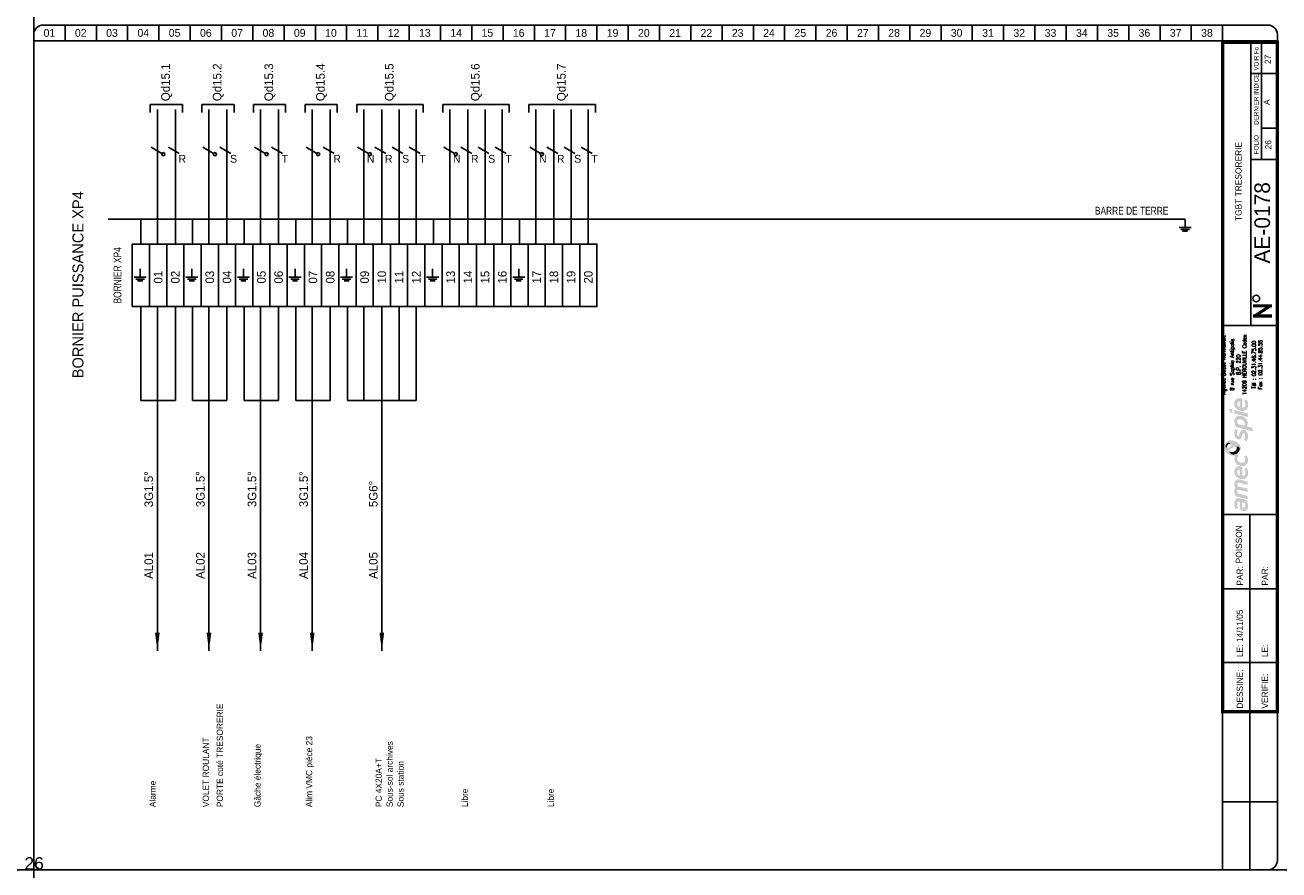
# Model space of a CAD drawing. Header units: millimetres. Extents: x 0 to 4898, y -1200 to 270.
# Tile 21 of 34: x 2997 to 3398, y -800 to -530. Entities that reach past the tile are written whole.
import ezdxf
from ezdxf.enums import TextEntityAlignment as Align

# ---------------------------------------------------------------- set-up
doc = ezdxf.new("R2010")
doc.units = ezdxf.units.MM
doc.header["$LTSCALE"] = 25
doc.linetypes.add('CONTINU', pattern=[0])
doc.layers.get('0').update_dxf_attribs({"linetype": 'CONTINUOUS'})
doc.layers.get('Defpoints').update_dxf_attribs({"linetype": 'CONTINUOUS'})
for name, color, linetype in [('TEXTE', 92, 'CONTINU'), ('TRAIFIN', 1, 'CONTINU'), ('TRAIGROS', 40, 'CONTINU'), ('TRAIMOY', 150, 'CONTINU')]:
    doc.layers.add(name, color=color, linetype=linetype)
doc.styles.add('ROMANC', font='romanc')
doc.styles.add('ROMANS8', font='ROMANS8.shx')
doc.styles.add('T1', font='arial.ttf')
doc.styles.add('TXT', font='txt', dxfattribs={"width": 0.8})

# ---------------------------------------------------------------- blocks, each defined once
blk = doc.blocks.new('FDP-DIV-CHU')
at = {"layer": 'TEXTE', "color": 7, "const_width": 1}
for points in [[(395.75, 180.25), (389.75, 180.25)], [(390.25, 177), (395.25, 180.25)], [(395.75, 177), (389.75, 177)]]:
    blk.add_lwpolyline(points, dxfattribs=at)
at = {"layer": 'TEXTE', "color": 7}
blk.add_circle((390.76, 182.59), 1.08, dxfattribs=at)
at = {"layer": 'TRAIFIN', "color": 7}
for p, q in [((10, 270), (10, 265)), ((20, 270), (20, 265)), ((30, 270), (30, 265)), ((40, 270), (40, 265)), ((50, 270), (50, 265)), ((60, 270), (60, 265)), ((70, 270), (70, 265)), ((80, 270), (80, 265)), ((90, 270), (90, 265)), ((100, 270), (100, 265)), ((110, 270), (110, 265)), ((120, 270), (120, 265)), ((130, 270), (130, 265)), ((140, 270), (140, 265)), ((150, 270), (150, 265)), ((160, 270), (160, 265)), ((170, 270), (170, 265)), ((180, 270), (180, 265)), ((190, 270), (190, 265)), ((200, 270), (200, 265)), ((210, 270), (210, 265)), ((220, 270), (220, 265)), ((230, 270), (230, 265)), ((240, 270), (240, 265)), ((250, 270), (250, 265)), ((260, 270), (260, 265)), ((270, 270), (270, 265)), ((280, 270), (280, 265)), ((290, 270), (290, 265)), ((300, 270), (300, 265)), ((310, 270), (310, 265)), ((320, 270), (320, 265)), ((330, 270), (330, 265)), ((340, 270), (340, 265)), ((350, 270), (350, 265)), ((360, 270), (360, 265)), ((370, 270), (370, 265)), ((380, 270), (380, 265)), ((392.41, 227.04), (392.41, 264.5)), ((392.41, 237.09), (396.96, 237.09))]:
    blk.add_line(p, q, dxfattribs=at)
at = {"layer": 'TRAIGROS', "color": 7}
for p, q in [((3, 270), (394.5, 270)), ((0, 267), (0, 265)), ((397.5, 265), (0, 265)), ((397.5, 265), (0, 265)), ((0, 265), (0, 3)), ((397.5, 267), (397.5, 265)), ((397.5, 3), (397.5, 265)), ((389, 174), (389, 264.5)), ((389, 254.5), (397, 254.5)), ((389, 227.01), (397, 227.01)), ((380, 174), (397.5, 174)), ((380, 113.52), (397.51, 113.52)), ((380, -0.03), (380, 50.52)), ((3, 0), (394.5, 0))]:
    blk.add_line(p, q, dxfattribs=at)
at = {"layer": 'TRAIGROS', "color": 7, "const_width": 1}
blk.add_lwpolyline([(380, 264.5), (380, 50.52), (397.5, 50.52), (397.5, 264.5), (380, 264.5)], dxfattribs=at)
at = {"layer": 'TRAIGROS', "color": 7}
for centre, start, end in [((3, 267), 90, 180), ((394.5, 267), 0, 90), ((3, 3), 180, 270), ((394.5, 3), 270, 0)]:
    blk.add_arc(centre, 3, start, end, dxfattribs=at)
at = {"layer": 'TRAIMOY', "color": 7}
for p, q in [((388.75, -0.01), (388.75, 113.52)), ((380, 89.82), (397.51, 89.82)), ((380, 66.27), (397.51, 66.27)), ((380, 21.75), (397.51, 21.75))]:
    blk.add_line(p, q, dxfattribs=at)
at = {"layer": 'TEXTE', "color": 7}
for s, p in [('01', (5, 267.5)), ('02', (15, 267.5)), ('03', (25, 267.5)), ('04', (35, 267.5)), ('05', (45, 267.5)), ('06', (55, 267.5)), ('07', (65, 267.5)), ('08', (75, 267.5)), ('09', (85, 267.5)), ('10', (95, 267.5)), ('11', (105, 267.5)), ('12', (115, 267.5)), ('13', (125, 267.5)), ('14', (135, 267.5)), ('15', (145, 267.5)), ('16', (155, 267.5)), ('17', (165, 267.5)), ('18', (175, 267.5)), ('19', (185, 267.5)), ('20', (195, 267.5)), ('21', (205, 267.5)), ('22', (215, 267.5)), ('23', (225, 267.5)), ('24', (235, 267.5)), ('25', (245, 267.5)), ('26', (255, 267.5)), ('27', (265, 267.5)), ('28', (275, 267.5)), ('29', (285, 267.5)), ('30', (295, 267.5)), ('31', (305, 267.5)), ('32', (315, 267.5)), ('33', (325, 267.5)), ('34', (335, 267.5)), ('35', (345, 267.5)), ('36', (355, 267.5)), ('37', (365, 267.5)), ('38', (375, 267.5))]:
    blk.add_text(s, height=2.5, dxfattribs=at).set_placement(p, align=Align.MIDDLE)
at = {"layer": 'TEXTE', "color": 7, "width": 0.75}
blk.add_text('VOIR Fo', height=1.5, rotation=90, dxfattribs=at).set_placement((391.5, 255.5), (391.5, 263), align=Align.FIT)
at = {"layer": 'TEXTE', "color": 7, "style": 'TXT', "width": 0.8}
blk.add_text('DERNIER INDICE', height=1.5, rotation=90, dxfattribs=at).set_placement((391.5, 238.12))
at = {"layer": 'TEXTE', "color": 7}
blk.add_text('FOLIO', height=1.5, rotation=90, dxfattribs=at).set_placement((391.5, 231.76), align=Align.CENTER)
for s, p in [('PAR:', (386.51, 90.82)), ('PAR:', (394.51, 90.82)), ('LE:', (386.51, 67.95)), ('LE:', (394.51, 67.95)), ('DESSINE:', (386.51, 51.52)), ('VERIFIE:', (394.51, 51.52))]:
    blk.add_text(s, height=2, rotation=90, dxfattribs=at).set_placement(p)
at = {"layer": 'TEXTE', "style": 'ROMANC'}
for tag, height, p in [('FOLIO_SUIVANT', 2, (395.9, 259.04)), ('INDICE', 2, (395.79, 245.35)), ('FOLIO', 2, (395.79, 231.76)), ('NUMERO', 5, (395.79, 206.79))]:
    blk.add_attdef(tag, text='', height=height, rotation=90, dxfattribs=at).set_placement(p, align=Align.CENTER)
blk.add_attdef('INTITULE_DU_PLAN', text='', height=2, rotation=90, dxfattribs=at).set_placement((385, 220), align=Align.MIDDLE)
for tag, p in [('DESSINATEUR', (386.53, 97.95)), ('DATE', (386.51, 72.76))]:
    blk.add_attdef(tag, p, '', height=2, rotation=90, dxfattribs=at)
blk = doc.blocks.new('LOGO')
h = blk.add_hatch(color=187)
h.paths.add_polyline_path([(0.27, -25.15), (-0.26, -25.03), (-0.61, -25.01), (-0.96, -25.01), (-1.3, -25.15), (-1.56, -25.39), (-1.76, -25.66), (-1.92, -26.06), (-2.01, -26.61), (-2, -27.13), (-1.95, -27.54), (-1.82, -27.98), (-1.59, -28.49), (-0.78, -28.03), (-0.88, -27.84), (-0.99, -27.58), (-1.06, -27.27), (-1.09, -26.94), (-1.07, -26.65), (-1.03, -26.36), (-0.9, -26.15), (-0.74, -26.05), (-0.59, -26.04), (-0.23, -26.1), (-0.26, -26.47), (-0.29, -26.77), (-0.31, -27.1), (-0.31, -27.41), (-0.26, -27.77), (-0.19, -28.1), (-0.05, -28.44), (0.2, -28.78), (0.48, -28.98), (0.87, -29.11), (1.22, -29.1), (1.58, -29.04), (1.84, -28.87), (2.14, -28.53), (2.3, -28.16), (2.37, -27.71), (2.36, -27.1), (2.28, -26.51), (2.08, -25.89), (1.89, -25.54), (0.84, -25.3)])
h.paths.add_polyline_path([(0.54, -26.31), (1.32, -26.47), (1.41, -26.69), (1.48, -27.01), (1.49, -27.42), (1.48, -27.74), (1.4, -27.9), (1.29, -28.03), (1.14, -28.09), (0.96, -28.1), (0.81, -28.07), (0.69, -27.97), (0.6, -27.85), (0.54, -27.71), (0.5, -27.54), (0.49, -27.3), (0.49, -27.06), (0.5, -26.59)], flags=16)
h.paths.add_polyline_path([(-0.88, -23.47), (-0.97, -23.29), (-1.06, -23.08), (-1.08, -22.86), (-1.05, -22.63), (-0.97, -22.45), (-0.79, -22.36), (-0.5, -22.33), (2.29, -23.01), (2.29, -21.94), (-0.8, -21.24), (-0.96, -21.08), (-1.06, -20.77), (-1.1, -20.45), (-1, -20.2), (-0.87, -20.11), (-0.7, -20.03), (-0.48, -20.05), (2.29, -20.7), (2.29, -19.65), (-0.36, -19.01), (-0.65, -19), (-1.01, -19.01), (-1.3, -19.12), (-1.55, -19.28), (-1.77, -19.54), (-1.9, -19.8), (-1.98, -20), (-2.02, -20.38), (-2.01, -20.76), (-1.91, -21.13), (-1.79, -21.45), (-1.64, -21.71), (-1.75, -21.83), (-1.89, -22.08), (-1.98, -22.36), (-2.01, -22.66), (-2.01, -23), (-1.95, -23.36), (-1.85, -23.71), (-1.69, -24.08), (-1.5, -24.43), (2.29, -25.32), (2.29, -24.26)])
h.paths.add_polyline_path([(-0.19, -14.81), (-0.51, -14.81), (-0.91, -14.88), (-1.19, -15), (-1.42, -15.16), (-1.64, -15.38), (-1.83, -15.67), (-1.95, -15.97), (-2, -16.26), (-2.02, -16.52), (-2.01, -16.84), (-1.96, -17.15), (-1.84, -17.46), (-1.65, -17.81), (-1.41, -18.09), (-1.14, -18.33), (-0.89, -18.51), (-0.59, -18.68), (-0.17, -18.82), (0.24, -18.89), (0.59, -18.91), (0.98, -18.88), (1.37, -18.75), (1.77, -18.51), (2.17, -18.06), (2.33, -17.58), (2.38, -17.11), (2.38, -16.56), (2.33, -16.15), (2.2, -15.79), (2.03, -15.5), (1.82, -15.25), (1.14, -15.68), (1.3, -15.94), (1.42, -16.3), (1.49, -16.68), (1.49, -16.99), (1.43, -17.33), (1.23, -17.63), (0.99, -17.81), (0.79, -17.86), (0.6, -17.84), (0.6, -14.97), (0.23, -14.85)])
h.paths.add_polyline_path([(-0.26, -17.69), (-0.43, -17.64), (-0.58, -17.55), (-0.76, -17.39), (-0.9, -17.24), (-1.01, -17.02), (-1.06, -16.86), (-1.08, -16.63), (-1.06, -16.36), (-0.96, -16.16), (-0.83, -15.98), (-0.62, -15.87), (-0.44, -15.83), (-0.26, -15.83)], flags=16)
h.paths.add_polyline_path([(-0.09, -13.56), (-0.44, -13.4), (-0.74, -13.16), (-0.95, -12.9), (-1.04, -12.61), (-1.08, -12.36), (-1.02, -12.05), (-0.89, -11.83), (-0.73, -11.69), (-0.61, -11.61), (-0.5, -11.55), (-0.88, -10.89), (-1.08, -11.04), (-1.32, -11.18), (-1.51, -11.28), (-1.78, -11.38), (-1.87, -11.55), (-1.97, -11.89), (-2.01, -12.3), (-1.98, -12.76), (-1.82, -13.35), (-1.54, -13.76), (-1.25, -14.08), (-0.85, -14.34), (-0.48, -14.51), (-0.05, -14.65), (0.44, -14.71), (0.94, -14.69), (1.47, -14.5), (1.83, -14.25), (2.09, -13.94), (2.26, -13.6), (2.36, -13.21), (2.39, -12.82), (2.37, -12.43), (2.27, -11.98), (2.07, -11.58), (1.82, -11.23), (1.12, -11.67), (1.29, -11.95), (1.43, -12.27), (1.45, -12.61), (1.43, -12.96), (1.23, -13.36), (0.95, -13.57), (0.61, -13.63), (0.31, -13.63)])
h.paths.add_polyline_path([(1.25, -3.19), (0.94, -3.13), (0.59, -3.14), (0.32, -3.25), (0.1, -3.49), (-0.12, -3.81), (-0.25, -4.17), (-0.38, -4.62), (-0.46, -4.92), (-0.59, -5.03), (-0.74, -5.08), (-0.86, -5.03), (-0.96, -4.94), (-1.06, -4.74), (-1.12, -4.53), (-1.11, -4.23), (-1.07, -3.86), (-1.01, -3.51), (-0.93, -3.23), (-1.72, -2.85), (-1.84, -3.12), (-1.93, -3.4), (-1.97, -3.68), (-2, -3.98), (-2.02, -4.32), (-2, -4.65), (-1.94, -5.01), (-1.8, -5.31), (-1.64, -5.58), (-1.4, -5.84), (-1.11, -6.04), (-0.85, -6.17), (-0.56, -6.2), (-0.24, -6.15), (0.01, -5.99), (0.18, -5.81), (0.32, -5.51), (0.41, -5.18), (0.51, -4.86), (0.57, -4.63), (0.67, -4.45), (0.78, -4.33), (0.97, -4.29), (1.15, -4.35), (1.3, -4.55), (1.41, -4.85), (1.44, -5.24), (1.41, -5.62), (1.33, -5.91), (1.23, -6.15), (1.09, -6.39), (1.78, -6.81), (1.86, -6.74), (1.97, -6.61), (2.14, -6.32), (2.27, -6), (2.36, -5.62), (2.37, -5.24), (2.35, -4.86), (2.3, -4.52), (2.19, -4.21), (2.03, -3.92), (1.85, -3.65), (1.57, -3.35)])
h.paths.add_polyline_path([(1.14, 0.91), (0.82, 1.08), (0.5, 1.2), (0.1, 1.27), (-0.26, 1.3), (-0.73, 1.29), (-1.12, 1.19), (-1.38, 1.04), (-1.61, 0.8), (-1.77, 0.55), (-1.89, 0.33), (-1.98, 0.01), (-2.01, -0.32), (-1.99, -0.65), (-1.95, -1.02), (-1.88, -1.34), (-1.76, -1.63), (-1.63, -1.96), (-1.52, -2.24), (3.84, -3.66), (3.84, -2.51), (1.96, -2.01), (2.11, -1.85), (2.24, -1.56), (2.27, -1.32), (2.29, -1.04), (2.27, -0.75), (2.21, -0.44), (2.07, -0.1), (1.9, 0.2), (1.71, 0.44), (1.43, 0.71)])
h.paths.add_polyline_path([(0.98, -1.77), (-0.92, -1.28), (-0.98, -1.1), (-1.05, -0.84), (-1.07, -0.56), (-1.04, -0.29), (-0.94, -0.06), (-0.77, 0.11), (-0.53, 0.2), (-0.24, 0.22), (0.04, 0.2), (0.35, 0.13), (0.58, 0.05), (0.81, -0.07), (1.02, -0.24), (1.19, -0.46), (1.27, -0.68), (1.28, -0.93), (1.28, -1.16), (1.24, -1.43), (1.15, -1.61)], flags=16)
h.paths.add_polyline_path([(-1.97, 3.22), (-1.97, 2.11), (2.35, 0.95), (2.35, 2.06)])
h.paths.add_polyline_path([(-3.55, 3.65), (-3.55, 2.48), (-2.65, 2.25), (-2.65, 3.43)])
h.paths.add_polyline_path([(-0.19, 6.99), (-0.51, 6.99), (-0.91, 6.92), (-1.19, 6.81), (-1.42, 6.64), (-1.64, 6.43), (-1.83, 6.14), (-1.95, 5.83), (-2, 5.54), (-2.02, 5.28), (-2.01, 4.96), (-1.96, 4.66), (-1.84, 4.34), (-1.65, 4), (-1.41, 3.71), (-1.14, 3.48), (-0.89, 3.29), (-0.59, 3.12), (-0.17, 2.98), (0.24, 2.92), (0.59, 2.89), (0.98, 2.93), (1.37, 3.06), (1.77, 3.29), (2.17, 3.75), (2.33, 4.22), (2.38, 4.7), (2.38, 5.24), (2.33, 5.65), (2.2, 6.02), (2.03, 6.3), (1.82, 6.56), (1.14, 6.13), (1.3, 5.87), (1.42, 5.5), (1.49, 5.12), (1.49, 4.82), (1.43, 4.47), (1.23, 4.17), (0.99, 4), (0.79, 3.94), (0.6, 3.96), (0.6, 6.83), (0.23, 6.96)])
h.paths.add_polyline_path([(-0.26, 4.11), (-0.43, 4.16), (-0.58, 4.26), (-0.76, 4.42), (-0.9, 4.56), (-1.01, 4.78), (-1.06, 4.95), (-1.08, 5.17), (-1.06, 5.44), (-0.96, 5.64), (-0.83, 5.82), (-0.62, 5.93), (-0.44, 5.97), (-0.26, 5.97)], flags=16)
h = blk.add_hatch(color=135)
h.paths.add_polyline_path([(-2.62, -6.48), (-2.99, -6.44), (-3.33, -6.46), (-3.66, -6.54), (-3.9, -6.66), (-4.19, -6.88), (-4.48, -7.12), (-4.72, -7.4), (-4.9, -7.71), (-5.08, -8.08), (-5.15, -8.51), (-5.14, -8.84), (-5.03, -9.22), (-4.88, -9.56), (-4.68, -9.88), (-4.46, -10.22), (-4.19, -10.51), (-3.87, -10.81), (-3.57, -11.02), (-3.23, -11.21), (-2.91, -11.36), (-2.54, -11.44), (-2.16, -11.45), (-1.78, -11.38), (-1.51, -11.28), (-1.32, -11.18), (-1.08, -11.04), (-0.88, -10.89), (-0.73, -10.77), (-0.54, -10.54), (-0.29, -10.22), (-0.06, -9.77), (0.06, -9.2), (0.05, -8.64), (-0.11, -8.22), (-0.36, -7.85), (-0.69, -7.52), (-1.07, -7.21), (-1.43, -6.95), (-1.9, -6.73), (-2.27, -6.57)])
h.paths.add_polyline_path([(-2.94, -7.94), (-2.93, -8.06), (-2.93, -8.18), (-2.98, -8.34), (-3.08, -8.43), (-3.22, -8.54), (-3.43, -8.66), (-3.65, -8.75), (-3.89, -8.84), (-4.16, -8.87), (-4.34, -8.85), (-4.5, -8.82), (-4.67, -8.73), (-4.76, -8.58), (-4.8, -8.43), (-4.79, -8.24), (-4.75, -8.06), (-4.69, -7.92), (-4.59, -7.78), (-4.48, -7.64), (-4.34, -7.51), (-4.19, -7.41), (-4, -7.31), (-3.79, -7.28), (-3.58, -7.31), (-3.42, -7.38), (-3.25, -7.49), (-3.12, -7.62), (-3.02, -7.79)], flags=16)
h.paths.add_polyline_path([(-1.84, -8.57), (-1.32, -8.49), (-1.12, -8.49), (-0.87, -8.49), (-0.65, -8.57), (-0.45, -8.72), (-0.32, -8.9), (-0.26, -9.1), (-0.28, -9.35), (-0.35, -9.63), (-0.51, -9.97), (-0.73, -10.32), (-1.02, -10.58), (-1.39, -10.82), (-1.78, -10.98), (-2.23, -11.04), (-2.55, -11.01), (-2.82, -10.95), (-3.16, -10.77), (-3.4, -10.52), (-3.53, -10.28), (-3.6, -10.02), (-3.6, -9.73), (-3.5, -9.48), (-3.31, -9.23), (-3, -9.04), (-2.68, -8.88), (-2.26, -8.71)], flags=16)
h = blk.add_hatch(color=253)
h.paths.add_polyline_path([(-4, -7.31), (-4.19, -7.41), (-4.34, -7.51), (-4.48, -7.64), (-4.59, -7.78), (-4.69, -7.92), (-4.75, -8.06), (-4.79, -8.24), (-4.8, -8.43), (-4.76, -8.58), (-4.67, -8.73), (-4.5, -8.82), (-4.34, -8.85), (-4.36, -8.64), (-4.33, -8.43), (-4.27, -8.21), (-4.19, -8.05), (-4.09, -7.91), (-3.95, -7.79), (-3.82, -7.69), (-3.65, -7.62), (-3.47, -7.58), (-3.28, -7.58), (-3.12, -7.62), (-3.25, -7.49), (-3.42, -7.38), (-3.58, -7.31), (-3.79, -7.28)])
h.paths.add_polyline_path([(-0.87, -8.49), (-1.12, -8.49), (-1.32, -8.49), (-1.27, -8.65), (-1.22, -8.89), (-1.24, -9.17), (-1.31, -9.4), (-1.45, -9.63), (-1.67, -9.84), (-1.91, -10), (-2.2, -10.15), (-2.48, -10.22), (-2.71, -10.25), (-2.97, -10.24), (-3.22, -10.21), (-3.44, -10.12), (-3.6, -10.02), (-3.53, -10.28), (-3.4, -10.52), (-3.16, -10.77), (-2.82, -10.95), (-2.55, -11.01), (-2.23, -11.04), (-1.78, -10.98), (-1.39, -10.82), (-1.02, -10.58), (-0.73, -10.32), (-0.51, -9.97), (-0.35, -9.63), (-0.28, -9.35), (-0.26, -9.1), (-0.32, -8.9), (-0.45, -8.72), (-0.65, -8.57)])
at = {"color": 7, "style": 'ROMANS8', "width": 0.8}
for s, height, p in [('Agence Basse Normandie', 1.2384, (-4.85, 17.68)), ('8 rue Sophia Antipolis', 1.2384, (-2.12, 17.68)), ('14209 HEROUVILLE Cedex', 1.2384, (1.84, 17.68)), ('B.P. 220', 1.238, (-0.08, 17.68)), ('Tél : 02.31.46.75.00', 1.2384, (4.88, 17.68)), ('Fax : 02.31.44.85.55', 1.2384, (6.91, 17.68))]:
    blk.add_text(s, height=height, rotation=90, dxfattribs=at).set_placement(p, align=Align.CENTER)
blk = doc.blocks.new('U82')
at = {"layer": 'TRAIFIN'}
blk.add_line((0, -5), (0, 0), dxfattribs=at)
at = {"layer": 'TRAIMOY'}
for p, q in [((-3.5, -5), (3.5, -5)), ((-2.5, -6), (2.5, -6)), ((-1.5, -7), (1.5, -7))]:
    blk.add_line(p, q, dxfattribs=at)
blk = doc.blocks.new('x66')
at = {"linetype": 'Continuous'}
blk.add_lwpolyline([(-1.73, 2.5), (1.73, 0.5)], dxfattribs=at)
blk.add_circle((2.17, 0.25), 0.5, dxfattribs=at)
blk = doc.blocks.new('x59')
at = {"linetype": 'Continuous'}
blk.add_lwpolyline([(-1.73, 1), (1.73, -1)], dxfattribs=at)

msp = doc.modelspace()

# ---------------------------------------------------------------- linework, layer by layer
for p, q in [((3037.25, -555.42), (3047.5, -555.42)), ((3037.25, -557.96), (3037.25, -555.42)), ((3047.5, -555.42), (3047.5, -557.96)), ((3053.75, -557.96), (3053.75, -555.42)), ((3053.75, -555.42), (3064, -555.42)), ((3064, -555.42), (3064, -557.96)), ((3070.25, -557.96), (3070.25, -555.42)), ((3070.25, -555.42), (3080.5, -555.42)), ((3080.5, -555.42), (3080.5, -557.96)), ((3086.75, -557.96), (3086.75, -555.42)), ((3086.75, -555.42), (3097, -555.42)), ((3097, -555.42), (3097, -557.96)), ((3103.25, -557.96), (3103.25, -555.42)), ((3103.25, -555.42), (3124.5, -555.42)), ((3124.5, -555.42), (3124.5, -557.96)), ((3130.75, -555.42), (3152, -555.42)), ((3130.75, -557.96), (3130.75, -555.42)), ((3152, -555.42), (3152, -557.96)), ((3158.25, -555.42), (3179.5, -555.42)), ((3158.25, -557.96), (3158.25, -555.42)), ((3179.5, -555.42), (3179.5, -557.96))]:
    msp.add_line(p, q)
for points in [[(3039.5, -730, 0, 1.5, 0), (3039.5, -724.21, 1.5, 1.5, 0)], [(3056, -730, 0, 1.5, 0), (3056, -724.21, 1.5, 1.5, 0)], [(3072.5, -730, 0, 1.5, 0), (3072.5, -724.21, 1.5, 1.5, 0)], [(3089, -730, 0, 1.5, 0), (3089, -724.21, 1.5, 1.5, 0)], [(3111.25, -730, 0, 1.5, 0), (3111.25, -724.21, 1.5, 1.5, 0)]]:
    msp.add_lwpolyline(points, format="xyseb")
at = {"layer": 'Defpoints', "ltscale": 0.25}
for p, direction in [((3000, 0), (0, -1)), ((0, -800), (1, 0))]:
    msp.add_xline(p, direction, dxfattribs=at)
at = {"layer": 'TRAIFIN'}
for p, q in [((3039.5, -600), (3039.5, -557)), ((3045.25, -600), (3045.25, -557)), ((3056, -600), (3056, -557)), ((3061.75, -600), (3061.75, -557)), ((3072.5, -600), (3072.5, -557)), ((3078.25, -600), (3078.25, -557)), ((3089, -600), (3089, -557)), ((3094.75, -600), (3094.75, -557)), ((3105.5, -600), (3105.5, -557)), ((3111.25, -600), (3111.25, -557)), ((3116.75, -600), (3116.75, -557)), ((3122.25, -600), (3122.25, -557)), ((3133, -600), (3133, -557)), ((3138.75, -600), (3138.75, -557)), ((3144.25, -600), (3144.25, -557)), ((3149.75, -600), (3149.75, -557)), ((3160.5, -600), (3160.5, -557)), ((3166.25, -600), (3166.25, -557)), ((3171.75, -600), (3171.75, -557)), ((3177.25, -600), (3177.25, -557)), ((3034.25, -620), (3034.25, -650)), ((3039.5, -620), (3039.5, -650)), ((3045.25, -620), (3045.25, -650)), ((3050.75, -620), (3050.75, -650)), ((3056, -620), (3056, -650)), ((3061.75, -620), (3061.75, -650)), ((3067.25, -620), (3067.25, -650)), ((3072.5, -620), (3072.5, -650)), ((3078.25, -620), (3078.25, -650)), ((3083.75, -620), (3083.75, -650)), ((3089, -620), (3089, -650)), ((3094.75, -620), (3094.75, -650)), ((3100.25, -620), (3100.25, -650)), ((3105.5, -620), (3105.5, -650)), ((3111.25, -620), (3111.25, -650)), ((3116.75, -620), (3116.75, -650)), ((3122.25, -620), (3122.25, -650))]:
    msp.add_line(p, q, dxfattribs=at)
at = {"layer": 'TRAIMOY'}
for p, q in [((3023.83, -592), (3367.94, -592)), ((3034.25, -600), (3034.25, -592)), ((3050.75, -600), (3050.75, -592)), ((3067.25, -600), (3067.25, -592)), ((3083.75, -600), (3083.75, -592)), ((3100.25, -600), (3100.25, -592)), ((3127.75, -600), (3127.75, -592)), ((3155.25, -600), (3155.25, -592)), ((3034.25, -650), (3045.25, -650)), ((3039.5, -730), (3039.5, -650)), ((3050.75, -650), (3061.75, -650)), ((3056, -730), (3056, -650)), ((3067.25, -650), (3078.25, -650)), ((3072.5, -730), (3072.5, -650)), ((3083.75, -650), (3094.75, -650)), ((3089, -730), (3089, -650)), ((3100.25, -650), (3122.25, -650)), ((3111.25, -730), (3111.25, -650))]:
    msp.add_line(p, q, dxfattribs=at)
for points in [[(3031.5, -620), (3031.5, -600), (3037, -600), (3037, -620)], [(3037, -620), (3037, -600), (3042.5, -600), (3042.5, -620)], [(3042.5, -620), (3042.5, -600), (3048, -600), (3048, -620)], [(3048, -620), (3048, -600), (3053.5, -600), (3053.5, -620)], [(3053.5, -620), (3053.5, -600), (3059, -600), (3059, -620)], [(3059, -620), (3059, -600), (3064.5, -600), (3064.5, -620)], [(3064.5, -620), (3064.5, -600), (3070, -600), (3070, -620)], [(3070, -620), (3070, -600), (3075.5, -600), (3075.5, -620)], [(3075.5, -620), (3075.5, -600), (3081, -600), (3081, -620)], [(3081, -620), (3081, -600), (3086.5, -600), (3086.5, -620)], [(3086.5, -620), (3086.5, -600), (3092, -600), (3092, -620)], [(3092, -620), (3092, -600), (3097.5, -600), (3097.5, -620)], [(3097.5, -620), (3097.5, -600), (3103, -600), (3103, -620)], [(3103, -620), (3103, -600), (3108.5, -600), (3108.5, -620)], [(3108.5, -620), (3108.5, -600), (3114, -600), (3114, -620)], [(3114, -620), (3114, -600), (3119.5, -600), (3119.5, -620)], [(3119.5, -620), (3119.5, -600), (3125, -600), (3125, -620)], [(3125, -620), (3125, -600), (3130.5, -600), (3130.5, -620)], [(3130.5, -620), (3130.5, -600), (3136, -600), (3136, -620)], [(3136, -620), (3136, -600), (3141.5, -600), (3141.5, -620)], [(3141.5, -620), (3141.5, -600), (3147, -600), (3147, -620)], [(3147, -620), (3147, -600), (3152.5, -600), (3152.5, -620)], [(3152.5, -620), (3152.5, -600), (3158, -600), (3158, -620)], [(3158, -620), (3158, -600), (3163.5, -600), (3163.5, -620)], [(3163.5, -620), (3163.5, -600), (3169, -600), (3169, -620)], [(3169, -620), (3169, -600), (3174.5, -600), (3174.5, -620)], [(3174.5, -620), (3174.5, -600), (3180, -600), (3180, -620)]]:
    msp.add_lwpolyline(points, close=True, dxfattribs=at)

# ---------------------------------------------------------------- block references
msp.add_blockref('LOGO', (3385.75, -656.24))
at = {"layer": 'TEXTE'}
ref = msp.add_blockref('FDP-DIV-CHU', (3000, -800), dxfattribs=at)
ref.add_attrib('DATE', '14/11/05', (3386.49, -727.24), dxfattribs={"height": 2, "rotation": 90})
ref.add_attrib('DESSINATEUR', 'POISSON', (3386.21, -702.05), dxfattribs={"height": 2, "rotation": 90})
ref.add_attrib('NUMERO', 'AE-0178', dxfattribs={"color": 4, "height": 5, "rotation": 90}).set_placement((3395.15, -593.21), align=Align.CENTER)
ref.add_attrib('INTITULE_DU_PLAN', 'TGBT TRESORERIE', dxfattribs={"height": 2, "rotation": 90}).set_placement((3385.06, -580), align=Align.MIDDLE)
ref.add_attrib('FOLIO', '26', dxfattribs={"height": 2, "rotation": 90}).set_placement((3395.55, -568.24), align=Align.CENTER)
ref.add_attrib('FOLIO_SUIVANT', '27', dxfattribs={"height": 2, "rotation": 90}).set_placement((3395.45, -540.96), align=Align.CENTER)
ref.add_attrib('INDICE', 'A', dxfattribs={"height": 2, "rotation": 90}).set_placement((3395.13, -554.65), align=Align.CENTER)
for p, xscale, yscale, zscale in [((3368, -592), 0.549999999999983, 0.549999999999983, 0.549999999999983), ((3034, -607.87), 0.5500000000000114, 0.5500000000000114, 0.5500000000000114), ((3050.5, -607.87), 0.549999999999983, 0.549999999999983, 0.549999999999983), ((3067, -607.87), 0.549999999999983, 0.549999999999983, 0.549999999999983), ((3083.5, -607.87), 0.5500000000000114, 0.5500000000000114, 0.5500000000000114), ((3100, -607.87), 0.549999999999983, 0.549999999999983, 0.549999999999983), ((3127.5, -607.87), 0.549999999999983, 0.549999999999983, 0.549999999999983), ((3155, -607.87), 0.549999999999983, 0.549999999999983, 0.549999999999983)]:
    msp.add_blockref('U82', p, dxfattribs=dict(at, xscale=xscale, yscale=yscale, zscale=zscale))
at = {"layer": 'TRAIFIN'}
for name, p in [('x66', (3039.25, -571.5)), ('x59', (3044.75, -570)), ('x66', (3055.75, -571.5)), ('x59', (3061.25, -570)), ('x66', (3072.25, -571.5)), ('x59', (3077.75, -570)), ('x66', (3088.75, -571.5)), ('x59', (3094.25, -570)), ('x66', (3105.25, -571.5)), ('x59', (3110.75, -570)), ('x59', (3116.25, -570)), ('x59', (3121.75, -570)), ('x66', (3132.75, -571.5)), ('x59', (3138.25, -570)), ('x59', (3143.75, -570)), ('x59', (3149.25, -570)), ('x66', (3160.25, -571.5)), ('x59', (3165.75, -570)), ('x59', (3171.25, -570)), ('x59', (3176.75, -570))]:
    msp.add_blockref(name, p, dxfattribs=at)

# ---------------------------------------------------------------- texts
at = {"layer": 'Defpoints', "ltscale": 0.25, "insert": (2997, -795.98), "char_height": 4, "attachment_point": 1, "style": 'T1'}
msp.add_mtext_dynamic_manual_height_columns('26', width=90.3923, gutter_width=20, heights=[0], dxfattribs=at)
at = {"layer": 'TEXTE'}
for s, height, p in [('Qd15.1', 2.75, (3043.49, -554.33)), ('Qd15.2', 2.75, (3059.99, -554.33)), ('Qd15.3', 2.75, (3076.49, -554.33)), ('Qd15.4', 2.75, (3092.99, -554.33)), ('Qd15.5', 2.75, (3114.99, -554.33)), ('Qd15.6', 2.75, (3142.49, -554.33)), ('Qd15.7', 2.75, (3169.99, -554.33)), ('BORNIER PUISSANCE XP4', 3.5, (3015.87, -642.91)), ('01', 2.75, (3041.12, -612.62)), ('02', 2.75, (3046.62, -612.62)), ('03', 2.75, (3057.62, -612.62)), ('04', 2.75, (3063.12, -612.62)), ('05', 2.75, (3074.12, -612.62)), ('06', 2.75, (3079.62, -612.62)), ('07', 2.75, (3090.62, -612.62)), ('08', 2.75, (3096.12, -612.62)), ('09', 2.75, (3107.12, -612.62)), ('10', 2.75, (3112.62, -612.62)), ('11', 2.75, (3118.12, -612.62)), ('12', 2.75, (3123.62, -612.62)), ('13', 2.75, (3134.62, -612.62)), ('14', 2.75, (3140.12, -612.62)), ('15', 2.75, (3145.62, -612.62)), ('16', 2.75, (3151.12, -612.62)), ('17', 2.75, (3162.12, -612.62)), ('18', 2.75, (3167.62, -612.62)), ('19', 2.75, (3173.12, -612.62)), ('20', 2.75, (3178.62, -612.62)), ('3G1.5°', 2.75, (3038.12, -684.09)), ('3G1.5°', 2.75, (3054.62, -684.09)), ('3G1.5°', 2.75, (3071.12, -684.09)), ('3G1.5°', 2.75, (3087.62, -684.09)), ('5G6°', 2.75, (3109.88, -684.09)), ('AL01', 2.75, (3038.12, -707.03)), ('AL02', 2.75, (3054.62, -707.03)), ('AL03', 2.75, (3071.12, -707.03)), ('AL04', 2.75, (3087.62, -707.03)), ('AL05', 2.75, (3109.88, -707.03))]:
    msp.add_text(s, height=height, rotation=90, dxfattribs=at).set_placement(p)
for s, p in [('R', (3046.25, -574)), ('S', (3062.75, -574)), ('T', (3079.25, -574)), ('R', (3095.75, -574)), ('N', (3106.5, -574)), ('R', (3112.25, -574)), ('S', (3117.75, -574)), ('T', (3123.25, -574)), ('N', (3134, -574)), ('R', (3139.75, -574)), ('S', (3145.25, -574)), ('T', (3150.75, -574)), ('N', (3161.5, -574)), ('R', (3167.25, -574)), ('S', (3172.75, -574)), ('T', (3178.25, -574))]:
    msp.add_text(s, height=2.5, dxfattribs=at).set_placement(p)
at = {"layer": 'TEXTE', "width": 0.8}
msp.add_text('BARRE DE TERRE', height=2.5, dxfattribs=at).set_placement((3339.18, -590.59))
msp.add_text('BORNIER XP4', height=2.5, rotation=90, dxfattribs=at).set_placement((3028, -619))
at = {"layer": 'TEXTE', "ltscale": 0.9}
for s, p in [('PORTE coté TRESORERIE', (3060.5, -780)), ('Alim VMC pièce 23', (3089, -780)), ('VOLET ROULANT', (3056, -780)), ('Gâche électrique', (3072.5, -780)), ('Sous-sol archives', (3114.75, -780)), ('PC 4X20A+T', (3111.25, -780)), ('Sous station', (3118.25, -780)), ('Alarme', (3039, -780)), ('Libre', (3138.75, -780)), ('Libre', (3166.25, -780))]:
    msp.add_text(s, height=2, rotation=90, dxfattribs=at).set_placement(p)

doc.saveas('drawing.dxf')
